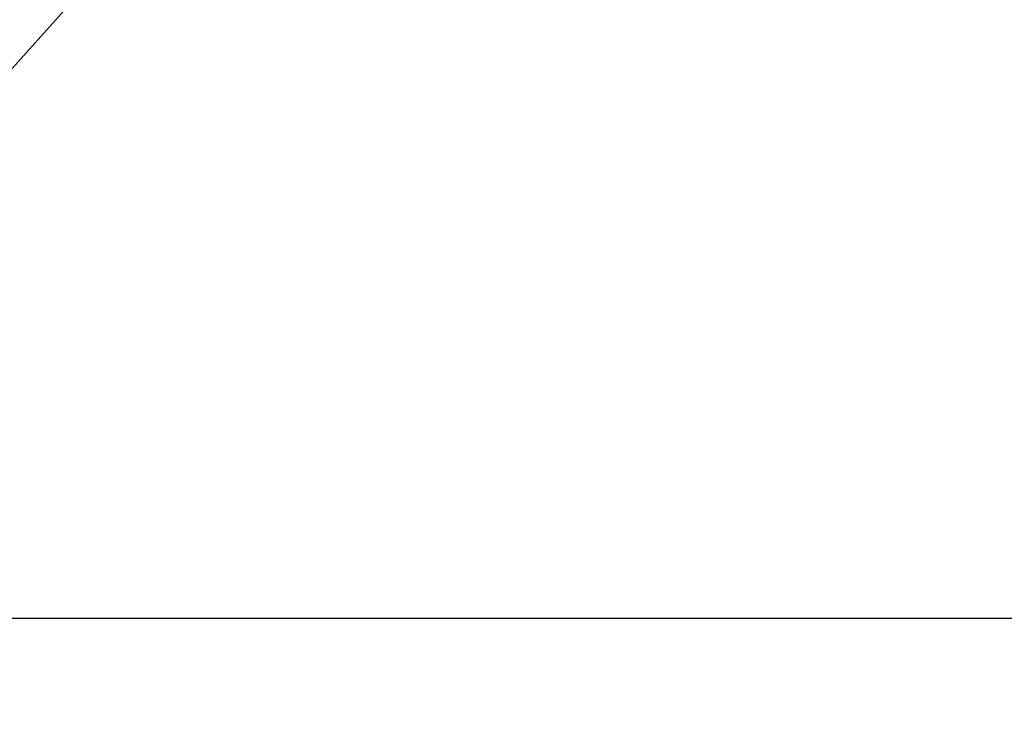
# Model space of a CAD drawing. Header units: millimetres. Extents: x -20520 to 12860, y -2780 to 10870.
# Tile 107 of 147: x -5862 to -5104, y 6872 to 7411. Entities that reach past the tile are written whole.
import ezdxf

# ---------------------------------------------------------------- set-up
doc = ezdxf.new("R2010")
doc.units = ezdxf.units.MM
doc.header["$LTSCALE"] = 0.5
doc.header["$MEASUREMENT"] = 0
doc.linetypes.add('PLINE', pattern=[0])
doc.layers.add('858- Detaljer', color=7, linetype='Continuous')
doc.layers.add('858- Detaljer(Nye konstruksjoner)', color=7, linetype='Continuous')
doc.dimstyles.new('GENERATED_STYLE__2', dxfattribs={"dimtxt": 0.18, "dimasz": 182.4, "dimexe": 0.18, "dimexo": 0.0625, "dimgap": 0, "dimtad": 0, "dimtih": 1, "dimtoh": 1, "dimdec": 4, "dimzin": 0, "dimdsep": 46, "dimcen": 0.09, "dimadec": 0, "dimazin": 0, "dimtfac": 1, "dimtdec": 4, "dimtmove": 0, "dimatfit": 3, "dimldrblk": 'ARROWHEAD_5', "dimfxl": 1, "dimtolj": 1, "dimtzin": 0, "dimarcsym": 0})

# ---------------------------------------------------------------- blocks, each defined once
blk = doc.blocks.new('ARROWHEAD_5')
at = {"linetype": 'Continuous'}
blk.add_hatch(color=256, dxfattribs=at).paths.add_polyline_path([(-1, 0.2679), (0, 0), (-1, -0.2679)])
blk.add_line((0, 0), (-1, 0), dxfattribs=at)

msp = doc.modelspace()

# ---------------------------------------------------------------- linework, layer by layer
at = {"layer": '858- Detaljer', "linetype": 'PLINE'}
msp.add_line((-6045.74, 6950), (-230, 6950), dxfattribs=at)

# ---------------------------------------------------------------- leaders
at = {"layer": '858- Detaljer(Nye konstruksjoner)', "linetype": 'PLINE', "annotation_type": 0, "has_hookline": 1, "hookline_direction": 0, "text_width": 529.5}
msp.add_leader([(-6348.76, 6836.91), (-5725.85, 7532.36), (-5824.38, 7459.82), (-5641.98, 7459.82)], dimstyle='GENERATED_STYLE__2', dxfattribs=at)

doc.saveas('drawing.dxf')
